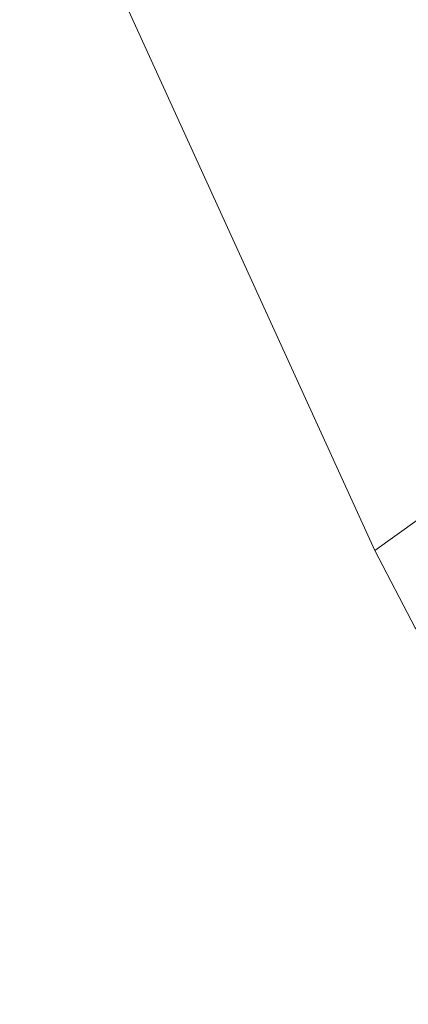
# Model space of a CAD drawing. Header units: millimetres. Extents: x 180000 to 190000, y 466229 to 468626.
# Tile 128 of 202: x 185123 to 185199, y 467779 to 467972. Entities that reach past the tile are written whole.
import ezdxf

# ---------------------------------------------------------------- set-up
doc = ezdxf.new("R2010")
doc.units = ezdxf.units.MM
for name, color, linetype, lineweight in [('bp-b5-bos', 93, 'Continuous', 18), ('bp-b5-grasland', 93, 'Continuous', 18), ('kd-bs-opnamedtmgrens', 173, 'Continuous', 18)]:
    doc.layers.add(name, color=color, linetype=linetype, lineweight=lineweight)

# ---------------------------------------------------------------- blocks, each defined once
blk = doc.blocks.new('d33az_ACAD_1_FMEBLOCK30')
at = {"layer": 'bp-b5-grasland'}
for points in [[(-48.34, 52.54, 55.12), (-40.47, 45.97, 55.32), (-26.27, 31.97, 55.54), (-9.14, 14.67, 55.89), (8.67, -3.63, 56.12), (26.19, -22.31, 56.45), (47.5, -44.54, 56.66), (51.86, -49.81, 56.65), (52.25, -51, 56.67), (52.04, -52.03, 56.63), (51.34, -52.68, 56.62), (49.82, -53.08, 56.6), (48.01, -52.49, 56.63), (43.24, -48.54, 56.64), (22.18, -25.99, 56.45), (4.43, -7.47, 56.12), (-12.85, 10.87, 55.78), (-30.08, 28.26, 55.55), (-42.7, 41.47, 55.22), (-52, 49.99, 55.16), (-52.25, 51.2, 55.1), (-51.56, 52.43, 55.08), (-50.66, 52.98, 55.07), (-49.75, 53.08, 55.11)], [(46.29, -48.99, 56.18), (47.36, -49.91, 56.18), (48.04, -49.57, 56.18), (47.75, -48.68, 56.18), (43.68, -44.38, 56.08), (30.67, -30.39, 55.86), (16.97, -16.22, 55.53), (0.66, 0.48, 55.4), (-10.51, 12.14, 55.3), (-31.31, 33.08, 54.99), (-37.9, 40.26, 54.87), (-48.02, 49.92, 54.77), (-48.66, 50.18, 54.77), (-49.19, 49.81, 54.77), (-49.12, 49.48, 54.77), (-45.66, 46.25, 54.8), (-36.25, 36.9, 55.01), (-28.6, 29.11, 55.1), (-14.37, 14.8, 55.3), (1.45, -1.33, 55.5), (18.19, -19.21, 55.67), (33.98, -35.38, 55.98)]]:
    blk.add_polyline3d(points, close=True, dxfattribs=at)

msp = doc.modelspace()

# ---------------------------------------------------------------- linework, layer by layer
at = {"layer": 'bp-b5-bos'}
msp.add_polyline3d([(185200.65, 467874.09, 59.67), (185192.31, 467868.14, 59.88), (185122.74, 468020.77, 55.8)], dxfattribs=at)
at = {"layer": 'bp-b5-grasland'}
msp.add_polyline3d([(185200.22, 467852.98, 59.75), (185192.31, 467868.14, 59.88), (185200.65, 467874.09, 59.67)], dxfattribs=at)
at = {"layer": 'kd-bs-opnamedtmgrens'}
msp.add_polyline3d([(185286.76, 467787.44, 55.41), (185284.03, 467787.24, 55.39), (185282.61, 467786.89, 55.51), (185275.88, 467786.03, 59.51), (185267.96, 467783.53, 59.64), (185243.93, 467779.25, 59.42), (185229.66, 467804.61, 58.88), (185224.35, 467817.15, 53.56), (185221.35, 467821.93, 53.82), (185220.7, 467823.27, 53.85), (185219.57, 467825.79, 53.98), (185216.01, 467832.09, 54.09), (185215.4, 467833.25, 54.04), (185212.07, 467839.59, 53.81), (185207.49, 467844.48, 56.32), (185200.22, 467852.98, 59.75), (185192.31, 467868.14, 59.88), (185122.74, 468020.77, 55.8)], dxfattribs=at)

# ---------------------------------------------------------------- block references
at = {"layer": 'bp-b5-grasland'}
msp.add_blockref('d33az_ACAD_1_FMEBLOCK30', (185249.1, 467980.68), dxfattribs=at)

doc.saveas('drawing.dxf')
